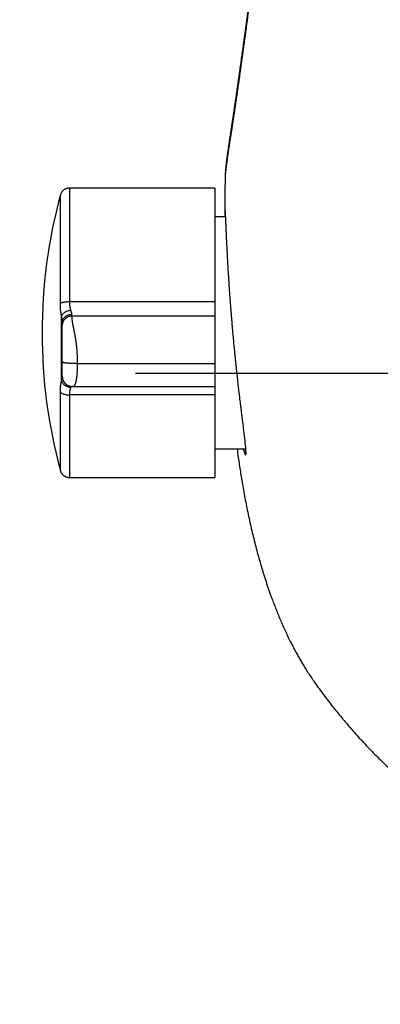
# Model space of a CAD drawing. Header units: centimetres. Extents: x 4120 to 19220, y -7417 to 180.
# Tile 29 of 223: x 9695.19 to 9697.12, y -4506.59 to -4501.35. Entities that reach past the tile are written whole.
import ezdxf

# ---------------------------------------------------------------- set-up
doc = ezdxf.new("R2010")
doc.units = ezdxf.units.CM
doc.layers.add('A_Wymiary wewnętrzne', color=8, linetype='Continuous')
doc.layers.add('A_Wyposażenie', color=8, linetype='Continuous')
doc.styles.add('marcin', font='arial.ttf', dxfattribs={"width": 0.8, "height": 16})
doc.dimstyles.new('WYM A PROJEKT', dxfattribs={"dimscale": 2, "dimtxt": 16, "dimasz": 0.8, "dimexe": 6, "dimexo": 30, "dimgap": 2, "dimtad": 1, "dimdec": 0, "dimzin": 9, "dimdsep": 46, "dimtxsty": 'marcin', "dimblk": 'WW', "dimcen": 0, "dimdle": 6, "dimse1": 1, "dimse2": 1, "dimclrt": 7, "dimadec": 0, "dimazin": 0, "dimtfac": 1, "dimtdec": 0, "dimtix": 1, "dimtmove": 2, "dimatfit": 3, "dimldrblk": 'WW', "dimfxl": 1, "dimtolj": 1, "dimtzin": 0, "dimarcsym": 0})

# ---------------------------------------------------------------- blocks, each defined once
blk = doc.blocks.new('ORAS_ELECTRA')
for p, q in [((3.5617, 0.5549), (2.7874, 0.5549)), ((2.7874, 0.1156), (2.7874, 0.5549)), ((2.7874, 0.4019), (2.6221, 0.4019)), ((2.7874, 0.0717), (2.7874, 0.1156)), ((2.7874, 0.1156), (3.5617, 0.1156)), ((3.5426, 0.0716), (2.7874, 0.0716)), ((3.5426, 0.0716), (3.5426, 0.0716)), ((3.6034, 0.04), (3.6034, -0.3033)), ((3.5197, -0.0512), (2.7874, -0.0512)), ((2.7874, -0.3808), (2.7874, -0.3035)), ((2.7874, -0.3035), (3.5497, -0.3035)), ((2.7874, -0.9851), (2.7874, -0.3808)), ((3.5617, -0.3808), (2.7874, -0.3808)), ((2.7294, -0.832), (2.7874, -0.832)), ((2.7874, -0.9851), (3.5617, -0.9851)), ((2.7328, -1.0256), (2.7328, -1.0252))]:
    blk.add_line(p, q)
blk.add_arc((0.9003, -0.2151), 2.8071, 344.8647, 15.1366)
for points, knots in [([(2.6687, 0.4019), (2.6666, 0.4174), (2.6629, 0.4456), (2.6569, 0.4863), (2.6511, 0.5241), (2.6451, 0.5618), (2.6384, 0.6015), (2.631, 0.6429), (2.6228, 0.6863), (2.6142, 0.7295), (2.6051, 0.7727), (2.5955, 0.8158), (2.5855, 0.8586), (2.575, 0.901), (2.564, 0.9432), (2.5525, 0.9852), (2.5404, 1.0269), (2.5278, 1.0682), (2.5146, 1.1092), (2.5008, 1.15), (2.4876, 1.1872), (2.4752, 1.2207), (2.4636, 1.2507), (2.4516, 1.2806), (2.4392, 1.3103), (2.4264, 1.3399), (2.4131, 1.3693), (2.3994, 1.3986), (2.3845, 1.429), (2.3683, 1.4605), (2.3527, 1.4895), (2.3387, 1.5147), (2.3263, 1.5361), (2.3125, 1.5592), (2.2971, 1.5839), (2.28, 1.6101), (2.2625, 1.636), (2.2424, 1.6644), (2.2197, 1.6954), (2.1946, 1.7289), (2.17, 1.7608), (2.1459, 1.7913), (2.1224, 1.8203), (2.0986, 1.849), (2.0744, 1.8775), (2.0498, 1.9056), (2.0236, 1.9349), (1.9958, 1.9652), (1.9661, 1.9964), (1.936, 2.0272), (1.9054, 2.0576), (1.8742, 2.0875), (1.8443, 2.1153), (1.8157, 2.1411), (1.7885, 2.1651), (1.761, 2.1886), (1.733, 2.2117), (1.7048, 2.2345), (1.6762, 2.2569), (1.6472, 2.2789), (1.6167, 2.3014), (1.5845, 2.3243), (1.5507, 2.3476), (1.5164, 2.3703), (1.4818, 2.3925), (1.4467, 2.4141), (1.4111, 2.4351), (1.3753, 2.4556), (1.3419, 2.4738), (1.3111, 2.49), (1.2831, 2.5043), (1.2548, 2.5182), (1.2264, 2.5318), (1.1977, 2.545), (1.1687, 2.5579), (1.1395, 2.5704), (1.1098, 2.5826), (1.0801, 2.5945), (1.0473, 2.607), (1.0114, 2.6201), (0.9725, 2.6336), (0.9332, 2.6464), (0.8938, 2.6586), (0.8541, 2.6701), (0.8161, 2.6806), (0.7797, 2.6899), (0.7452, 2.6983), (0.7105, 2.7063), (0.6756, 2.7138), (0.6407, 2.7208), (0.6056, 2.7274), (0.5704, 2.7336), (0.5333, 2.7397), (0.4941, 2.7455), (0.4529, 2.7511), (0.4116, 2.7561), (0.3687, 2.7607), (0.3242, 2.765), (0.2781, 2.7687), (0.2319, 2.7718), (0.1856, 2.7743), (0.1392, 2.7762), (0.0928, 2.7775), (0.0464, 2.7784), (0.0155, 2.7785), (0, 2.7785)], [0, 0, 0, 0, 0.011884, 0.021541, 0.031198, 0.040858, 0.050517, 0.061658, 0.072798, 0.083938, 0.09509, 0.106242, 0.117393, 0.128399, 0.139405, 0.150419, 0.161432, 0.172305, 0.183178, 0.19406, 0.204942, 0.213072, 0.221203, 0.229333, 0.237463, 0.245619, 0.253775, 0.261931, 0.270086, 0.279443, 0.288799, 0.295047, 0.301296, 0.307544, 0.315447, 0.323352, 0.331258, 0.339161, 0.34974, 0.36032, 0.370899, 0.380327, 0.389756, 0.399185, 0.408626, 0.418068, 0.427509, 0.43839, 0.449271, 0.460152, 0.471056, 0.481961, 0.492865, 0.502019, 0.511174, 0.520329, 0.529483, 0.538667, 0.547851, 0.557036, 0.566219, 0.5766, 0.586982, 0.597364, 0.607745, 0.618173, 0.628604, 0.639034, 0.649463, 0.65742, 0.665378, 0.673335, 0.681305, 0.689275, 0.697245, 0.705338, 0.713432, 0.721531, 0.729629, 0.740047, 0.750464, 0.760882, 0.771325, 0.781768, 0.792212, 0.801205, 0.8102, 0.819195, 0.828189, 0.837207, 0.846227, 0.855246, 0.864265, 0.874765, 0.885266, 0.895775, 0.906283, 0.917982, 0.929681, 0.941381, 0.953079, 0.964809, 0.97654, 0.98827, 1, 1, 1, 1]), ([(3.61, 0.518), (3.6095, 0.5196), (3.6085, 0.5228), (3.6066, 0.5271), (3.6045, 0.531), (3.6024, 0.5341), (3.6005, 0.5365), (3.5989, 0.5384), (3.5974, 0.54), (3.596, 0.5414), (3.5944, 0.5428), (3.5923, 0.5445), (3.5896, 0.5465), (3.5864, 0.5485), (3.5825, 0.5505), (3.5781, 0.5523), (3.5731, 0.5537), (3.5675, 0.5547), (3.5637, 0.5549), (3.5617, 0.5549)], [0, 0, 0, 0, 0.078431, 0.1516011, 0.2186896, 0.2790502, 0.32217, 0.3604948, 0.3938979, 0.422293, 0.4507485, 0.4935938, 0.5444787, 0.6032665, 0.6696909, 0.7433181, 0.8235147, 0.9094301, 1, 1, 1, 1]), ([(3.5617, 0.1156), (3.5617, 0.1291), (3.5617, 0.156), (3.5617, 0.1948), (3.5617, 0.2323), (3.5617, 0.2683), (3.5617, 0.3025), (3.5617, 0.3351), (3.5617, 0.3657), (3.5617, 0.3943), (3.5617, 0.4209), (3.5617, 0.4452), (3.5617, 0.4673), (3.5617, 0.4871), (3.5617, 0.5045), (3.5617, 0.5194), (3.5617, 0.5317), (3.5617, 0.5415), (3.5617, 0.5488), (3.5617, 0.5532), (3.5617, 0.5552), (3.5617, 0.5548), (3.5617, 0.5547)], [0, 0, 0, 0, 0.051969, 0.103938, 0.155907, 0.207876, 0.259845, 0.311814, 0.363783, 0.415752, 0.467721, 0.51969, 0.571659, 0.623628, 0.675597, 0.727566, 0.779535, 0.831504, 0.883473, 0.935442, 0.987411, 1, 1, 1, 1]), ([(3.61, 0.5179), (3.61, 0.5179), (3.61, 0.5178), (3.61, 0.5162), (3.61, 0.5136), (3.61, 0.5098), (3.61, 0.5049), (3.61, 0.4989), (3.61, 0.4918), (3.61, 0.4836), (3.61, 0.4745), (3.61, 0.4644), (3.61, 0.4531), (3.61, 0.4408), (3.61, 0.4274), (3.61, 0.413), (3.61, 0.3976), (3.61, 0.3814), (3.61, 0.3644), (3.61, 0.3466), (3.61, 0.3279), (3.61, 0.3084), (3.61, 0.2879), (3.61, 0.2665), (3.61, 0.2444), (3.61, 0.2215), (3.61, 0.1982), (3.61, 0.1743), (3.61, 0.15), (3.61, 0.1252), (3.61, 0.1082), (3.61, 0.0997)], [0, 0, 0, 0, 0.030258, 0.064558, 0.099481, 0.134404, 0.169327, 0.204251, 0.239174, 0.273473, 0.307773, 0.342072, 0.376372, 0.411295, 0.446218, 0.481141, 0.516065, 0.550988, 0.585287, 0.619587, 0.653886, 0.688186, 0.723109, 0.758032, 0.792955, 0.827879, 0.862802, 0.897101, 0.931401, 0.9657, 1, 1, 1, 1]), ([(2.6354, 0.4019), (2.6351, 0.403), (2.6344, 0.4055), (2.6334, 0.4092), (2.6323, 0.413), (2.6313, 0.4165), (2.6303, 0.4198), (2.6292, 0.423), (2.6282, 0.4258), (2.6272, 0.4283), (2.6263, 0.4305), (2.6255, 0.4322), (2.6247, 0.4336), (2.6238, 0.4346), (2.623, 0.4351), (2.6224, 0.4348), (2.6219, 0.4339), (2.6215, 0.4324), (2.6212, 0.4304), (2.6211, 0.4282), (2.621, 0.4257), (2.621, 0.4228), (2.621, 0.4196), (2.6212, 0.4159), (2.6214, 0.4115), (2.6217, 0.4061), (2.6222, 0.3997), (2.6228, 0.3926), (2.6235, 0.3851), (2.6243, 0.3773), (2.6251, 0.3697), (2.6259, 0.3622), (2.6268, 0.3547), (2.6276, 0.3469), (2.6286, 0.3387), (2.6296, 0.3303), (2.6307, 0.3205), (2.6321, 0.3095), (2.6336, 0.297), (2.6352, 0.284), (2.6368, 0.2709), (2.6384, 0.2578), (2.64, 0.2454), (2.6415, 0.2333), (2.6429, 0.2216), (2.6444, 0.2096), (2.6459, 0.1973), (2.6475, 0.1848), (2.6492, 0.1707), (2.6511, 0.1551), (2.6532, 0.1377), (2.6553, 0.12), (2.6574, 0.1024), (2.6594, 0.0852), (2.6612, 0.0691), (2.663, 0.0537), (2.6647, 0.0389), (2.6663, 0.0239), (2.668, 0.0088), (2.6697, -0.0065), (2.6715, -0.0235), (2.6735, -0.0422), (2.6757, -0.0626), (2.6778, -0.0833), (2.6798, -0.1034), (2.6818, -0.123), (2.6835, -0.141), (2.6852, -0.1581), (2.6867, -0.1748), (2.6883, -0.1921), (2.69, -0.2101), (2.6916, -0.2281), (2.6932, -0.2466), (2.6948, -0.2655), (2.6965, -0.2849), (2.6981, -0.3043), (2.6996, -0.3235), (2.7011, -0.3425), (2.7025, -0.3603), (2.7038, -0.377), (2.7049, -0.3926), (2.7061, -0.4081), (2.7072, -0.4235), (2.7083, -0.4388), (2.7094, -0.4555), (2.7106, -0.4735), (2.7119, -0.4927), (2.7131, -0.5117), (2.7142, -0.5299), (2.7153, -0.5471), (2.7162, -0.5625), (2.717, -0.5769), (2.7178, -0.5901), (2.7185, -0.6032), (2.7192, -0.616), (2.7199, -0.6286), (2.7206, -0.6422), (2.7214, -0.6567), (2.7222, -0.6719), (2.7229, -0.6867), (2.7236, -0.7006), (2.7242, -0.7135), (2.7247, -0.7249), (2.7252, -0.7353), (2.7256, -0.7448), (2.726, -0.754), (2.7264, -0.7628), (2.7268, -0.7714), (2.7272, -0.7804), (2.7276, -0.7897), (2.728, -0.7993), (2.7283, -0.8082), (2.7287, -0.8163), (2.729, -0.8235), (2.7293, -0.8296), (2.7295, -0.835), (2.7297, -0.8396), (2.7299, -0.8439), (2.7301, -0.8478), (2.7303, -0.8513), (2.7305, -0.8547), (2.7307, -0.8579), (2.7308, -0.8607), (2.731, -0.8628), (2.7312, -0.8642), (2.7313, -0.865), (2.7314, -0.8651), (2.7315, -0.8648), (2.7316, -0.8641), (2.7317, -0.863), (2.7318, -0.8615), (2.7319, -0.8596), (2.7319, -0.857), (2.732, -0.8537), (2.7321, -0.8495), (2.7321, -0.8445), (2.7322, -0.8391), (2.7322, -0.8348), (2.7322, -0.8324), (2.7322, -0.832)], [0, 0, 0, 0, 0.0042792, 0.0099787, 0.0156781, 0.021404, 0.0271325, 0.0336812, 0.0402309, 0.0467796, 0.0533655, 0.0599525, 0.0665385, 0.075105, 0.0836716, 0.0922755, 0.1008795, 0.1086514, 0.1164303, 0.1228835, 0.1293378, 0.135791, 0.1422804, 0.1487709, 0.1552604, 0.1636998, 0.1721392, 0.1806144, 0.1890896, 0.1967438, 0.2044047, 0.2108416, 0.2172794, 0.2237163, 0.2301885, 0.2366616, 0.2431338, 0.2515487, 0.2599637, 0.2684131, 0.2768626, 0.2844923, 0.2921284, 0.2986405, 0.3051535, 0.3116655, 0.3182132, 0.3247618, 0.3313095, 0.3398225, 0.3483355, 0.3568835, 0.3654316, 0.3731504, 0.3808757, 0.3874612, 0.3940477, 0.4006332, 0.4072552, 0.4138782, 0.4205002, 0.4291111, 0.4377221, 0.4463692, 0.4550164, 0.4628257, 0.4706418, 0.477228, 0.4838183, 0.4911381, 0.498458, 0.5058002, 0.5131423, 0.5210725, 0.5290028, 0.5369615, 0.5449203, 0.5527456, 0.5605779, 0.5671458, 0.5737147, 0.5802826, 0.5868873, 0.593493, 0.6000978, 0.6086872, 0.6172766, 0.6259026, 0.6345286, 0.6423194, 0.650117, 0.6566572, 0.6631984, 0.6697386, 0.6763153, 0.682893, 0.6894697, 0.6980223, 0.7065749, 0.7151638, 0.7237526, 0.7315096, 0.7392733, 0.7458024, 0.7523325, 0.7588616, 0.765427, 0.7719935, 0.7785589, 0.7870967, 0.7956344, 0.8042082, 0.812782, 0.8205252, 0.8282751, 0.8348041, 0.841334, 0.847863, 0.8544283, 0.8609946, 0.8675599, 0.8760975, 0.884635, 0.8932085, 0.9017821, 0.909525, 0.9172746, 0.9238053, 0.930337, 0.9368677, 0.9434348, 0.9500028, 0.9565699, 0.9651097, 0.9736495, 0.9822254, 0.9908012, 0.9985463, 1, 1, 1, 1]), ([(3.5553, 0.0765), (3.556, 0.0782), (3.5573, 0.0817), (3.5589, 0.0876), (3.5602, 0.094), (3.5611, 0.1008), (3.5616, 0.108), (3.5617, 0.1131), (3.5617, 0.1156)], [0, 0, 0, 0, 0.1721607, 0.3417805, 0.5091093, 0.6744073, 0.8379446, 1, 1, 1, 1]), ([(3.61, 0.0997), (3.6092, 0.1008), (3.6076, 0.103), (3.6036, 0.106), (3.5985, 0.1088), (3.5923, 0.1113), (3.5852, 0.1132), (3.5775, 0.1146), (3.5696, 0.1154), (3.5643, 0.1155), (3.5617, 0.1156)], [0, 0, 0, 0, 0.1191402, 0.243165, 0.3706743, 0.5, 0.6293257, 0.756835, 0.8808598, 1, 1, 1, 1]), ([(2.7874, -0.0512), (2.7874, -0.0486), (2.7874, -0.0433), (2.7874, -0.0357), (2.7874, -0.0284), (2.7874, -0.0214), (2.7874, -0.0147), (2.7874, -0.0083), (2.7874, -0.0022), (2.7874, 0.0036), (2.7874, 0.0091), (2.7874, 0.0144), (2.7874, 0.0193), (2.7874, 0.024), (2.7874, 0.0284), (2.7874, 0.0328), (2.7874, 0.037), (2.7874, 0.0411), (2.7874, 0.0449), (2.7874, 0.0484), (2.7874, 0.0516), (2.7874, 0.0545), (2.7874, 0.0573), (2.7874, 0.0599), (2.7874, 0.0622), (2.7874, 0.0643), (2.7874, 0.0661), (2.7874, 0.0677), (2.7874, 0.0691), (2.7874, 0.0702), (2.7874, 0.071), (2.7874, 0.0715), (2.7874, 0.0716), (2.7874, 0.0716), (2.7874, 0.0716)], [0, 0, 0, 0, 0.019721, 0.03899, 0.057967, 0.076814, 0.095683, 0.114718, 0.134051, 0.153798, 0.17406, 0.194923, 0.216457, 0.238722, 0.261761, 0.285612, 0.313317, 0.342096, 0.371961, 0.402918, 0.434962, 0.468086, 0.502274, 0.541086, 0.581133, 0.622379, 0.664784, 0.708307, 0.762973, 0.819155, 0.87676, 0.935693, 0.995855, 1, 1, 1, 1]), ([(3.5197, -0.0512), (3.5197, -0.0486), (3.5197, -0.0435), (3.5199, -0.0359), (3.52, -0.0284), (3.5202, -0.0212), (3.5205, -0.0142), (3.5209, -0.0073), (3.5213, -0.0007), (3.5218, 0.0056), (3.5223, 0.0114), (3.5229, 0.0167), (3.5233, 0.0202), (3.5236, 0.0225), (3.5238, 0.0237), (3.5239, 0.0249), (3.5241, 0.0261), (3.5242, 0.0272), (3.5245, 0.0292), (3.525, 0.0321), (3.5257, 0.0358), (3.5264, 0.0395), (3.5272, 0.0433), (3.5281, 0.047), (3.529, 0.0503), (3.5299, 0.0533), (3.5308, 0.056), (3.5317, 0.0585), (3.5327, 0.0609), (3.5337, 0.063), (3.5349, 0.0653), (3.5362, 0.0673), (3.5377, 0.069), (3.539, 0.0702), (3.5402, 0.071), (3.5413, 0.0714), (3.5421, 0.0716), (3.5425, 0.0716), (3.5426, 0.0716)], [0, 0, 0, 0, 0.01917, 0.038292, 0.057502, 0.076956, 0.09682, 0.117269, 0.138479, 0.160625, 0.183871, 0.204366, 0.225833, 0.231627, 0.237495, 0.243437, 0.249456, 0.255552, 0.261727, 0.28189, 0.304533, 0.329846, 0.358036, 0.389317, 0.423917, 0.45358, 0.485546, 0.519924, 0.556824, 0.596349, 0.638597, 0.700325, 0.760775, 0.819502, 0.876112, 0.93026, 0.981648, 1, 1, 1, 1]), ([(3.5997, 0.0163), (3.5997, 0.0165), (3.5997, 0.017), (3.5997, 0.0179), (3.5997, 0.0187), (3.5996, 0.0195), (3.5996, 0.0202), (3.5996, 0.0209), (3.5995, 0.0214), (3.5995, 0.0219), (3.5994, 0.0223), (3.5994, 0.0227), (3.5993, 0.023), (3.5993, 0.0233), (3.5993, 0.0236), (3.5992, 0.024), (3.5991, 0.0244), (3.5991, 0.0249), (3.5989, 0.0258), (3.5987, 0.0272), (3.5981, 0.0298), (3.5972, 0.033), (3.5958, 0.0367), (3.5943, 0.0401), (3.5927, 0.0432), (3.5909, 0.0462), (3.5892, 0.0486), (3.5878, 0.0504), (3.5868, 0.0516), (3.586, 0.0525), (3.5853, 0.0533), (3.5845, 0.0541), (3.5835, 0.0551), (3.5823, 0.0563), (3.5805, 0.0579), (3.5783, 0.0597), (3.5758, 0.0615), (3.5733, 0.0632), (3.5709, 0.0645), (3.5686, 0.0657), (3.5666, 0.0666), (3.5648, 0.0674), (3.5631, 0.068), (3.5613, 0.0687), (3.5592, 0.0693), (3.5569, 0.0699), (3.5543, 0.0705), (3.5521, 0.0709), (3.5502, 0.0711), (3.5487, 0.0713), (3.547, 0.0715), (3.5449, 0.0716), (3.5435, 0.0716), (3.5427, 0.0716)], [0, 0, 0, 0, 0.041021, 0.077129, 0.108289, 0.134488, 0.155745, 0.166554, 0.175503, 0.182672, 0.188223, 0.190501, 0.192537, 0.19444, 0.19634, 0.198367, 0.203303, 0.208682, 0.214023, 0.226465, 0.24817, 0.285339, 0.314754, 0.343372, 0.372817, 0.40328, 0.434823, 0.453059, 0.467575, 0.478348, 0.486536, 0.495857, 0.510203, 0.526983, 0.546081, 0.579762, 0.61095, 0.639622, 0.668015, 0.693395, 0.715765, 0.735138, 0.75305, 0.773725, 0.797404, 0.824822, 0.855364, 0.888996, 0.905911, 0.923594, 0.944615, 0.9701, 1, 1, 1, 1]), ([(3.5528, 0.0707), (3.5531, 0.0713), (3.5538, 0.0731), (3.5547, 0.0751), (3.5553, 0.0765)], [0, 0, 0, 0, 0.333283, 1, 1, 1, 1]), ([(3.5553, 0.0765), (3.5579, 0.0762), (3.5633, 0.0754), (3.5713, 0.073), (3.5791, 0.0694), (3.5863, 0.0648), (3.5925, 0.0593), (3.5975, 0.0531), (3.6013, 0.0467), (3.6027, 0.0422), (3.6034, 0.04)], [0, 0, 0, 0, 0.118749, 0.242699, 0.370375, 0.5, 0.629625, 0.757301, 0.881251, 1, 1, 1, 1]), ([(3.61, 0.0997), (3.61, 0.0958), (3.6099, 0.088), (3.6093, 0.0769), (3.6084, 0.0665), (3.6071, 0.0568), (3.6055, 0.0478), (3.6041, 0.0426), (3.6034, 0.04)], [0, 0, 0, 0, 0.165911, 0.33128, 0.498335, 0.665401, 0.831978, 1, 1, 1, 1]), ([(3.6034, 0.04), (3.6029, 0.0371), (3.602, 0.0315), (3.6008, 0.0242), (3.5999, 0.0178), (3.5998, 0.0145), (3.5997, 0.0128)], [0, 0, 0, 0, 0.266792, 0.520964, 0.764581, 1, 1, 1, 1]), ([(3.5997, 0.0162), (3.5997, 0.016), (3.5997, 0.0157), (3.5997, 0.0147), (3.5997, 0.0133), (3.5997, 0.0115), (3.5997, 0.0093), (3.5997, 0.0068), (3.5997, 0.0038), (3.5997, 0.0008), (3.5997, -0.0021), (3.5997, -0.0048), (3.5997, -0.0077), (3.5997, -0.0107), (3.5997, -0.0139), (3.5997, -0.0173), (3.5997, -0.0209), (3.5997, -0.0247), (3.5997, -0.028), (3.5997, -0.0305), (3.5997, -0.0321), (3.5997, -0.0338), (3.5997, -0.0354), (3.5997, -0.0371), (3.5997, -0.0396), (3.5997, -0.0429), (3.5997, -0.0464), (3.5997, -0.0488), (3.5997, -0.0501), (3.5997, -0.0514), (3.5997, -0.0527), (3.5997, -0.054), (3.5997, -0.0553), (3.5997, -0.0563), (3.5997, -0.0571), (3.5997, -0.0576), (3.5997, -0.0582), (3.5997, -0.0591), (3.5997, -0.0598), (3.5997, -0.0603)], [0, 0, 0, 0, 0.076078, 0.15297, 0.227006, 0.298208, 0.366602, 0.432213, 0.495074, 0.555219, 0.594456, 0.632169, 0.668376, 0.703094, 0.736346, 0.768157, 0.800233, 0.830287, 0.858366, 0.86887, 0.879083, 0.889008, 0.898651, 0.908017, 0.917111, 0.938818, 0.957286, 0.962758, 0.967903, 0.972732, 0.977263, 0.981513, 0.985504, 0.989865, 0.991183, 0.992445, 0.993663, 0.996026, 1, 1, 1, 1]), ([(2.7874, -0.3035), (2.7874, -0.3017), (2.7874, -0.2982), (2.7874, -0.2926), (2.7874, -0.287), (2.7874, -0.2811), (2.7874, -0.275), (2.7874, -0.2687), (2.7874, -0.2626), (2.7874, -0.2568), (2.7874, -0.2513), (2.7874, -0.2456), (2.7874, -0.2398), (2.7874, -0.2337), (2.7874, -0.2275), (2.7874, -0.2213), (2.7874, -0.2152), (2.7874, -0.2092), (2.7874, -0.2031), (2.7874, -0.1968), (2.7874, -0.1903), (2.7874, -0.1841), (2.7874, -0.1782), (2.7874, -0.1726), (2.7874, -0.167), (2.7874, -0.1612), (2.7874, -0.1553), (2.7874, -0.1493), (2.7874, -0.1432), (2.7874, -0.137), (2.7874, -0.1307), (2.7874, -0.1242), (2.7874, -0.1176), (2.7874, -0.1108), (2.7874, -0.1039), (2.7874, -0.0969), (2.7874, -0.0896), (2.7874, -0.0823), (2.7874, -0.0747), (2.7874, -0.067), (2.7874, -0.0591), (2.7874, -0.0539), (2.7874, -0.0512)], [0, 0, 0, 0, 0.049887, 0.099698, 0.149297, 0.198547, 0.247314, 0.295466, 0.34287, 0.379507, 0.415541, 0.45091, 0.485556, 0.519419, 0.552445, 0.584578, 0.61163, 0.637943, 0.663488, 0.688238, 0.712168, 0.735259, 0.752802, 0.769811, 0.786283, 0.802217, 0.817617, 0.832489, 0.846477, 0.85999, 0.873048, 0.885678, 0.897914, 0.909797, 0.921379, 0.932718, 0.943882, 0.954949, 0.966002, 0.977133, 0.988433, 1, 1, 1, 1]), ([(3.5497, -0.3035), (3.5497, -0.3018), (3.5497, -0.2983), (3.5493, -0.2928), (3.5487, -0.2869), (3.5479, -0.2809), (3.547, -0.2747), (3.5462, -0.2701), (3.5457, -0.2672), (3.5455, -0.266), (3.5453, -0.2648), (3.5451, -0.2637), (3.5448, -0.2621), (3.5443, -0.2597), (3.5436, -0.2561), (3.5428, -0.2522), (3.5419, -0.2479), (3.5409, -0.2431), (3.5397, -0.2373), (3.5383, -0.2302), (3.5366, -0.2217), (3.535, -0.2134), (3.5336, -0.2059), (3.5325, -0.1997), (3.5314, -0.1935), (3.5304, -0.1875), (3.5295, -0.1816), (3.5286, -0.1759), (3.5278, -0.1702), (3.5271, -0.1647), (3.5263, -0.1594), (3.5256, -0.1538), (3.5251, -0.1496), (3.5248, -0.1469), (3.5248, -0.1461), (3.5247, -0.1454), (3.5246, -0.1446), (3.5245, -0.1438), (3.5242, -0.1409), (3.5237, -0.1359), (3.523, -0.1284), (3.5224, -0.1209), (3.5218, -0.1133), (3.5213, -0.1056), (3.5209, -0.0979), (3.5205, -0.0902), (3.5202, -0.0824), (3.52, -0.0746), (3.5199, -0.0668), (3.5197, -0.059), (3.5197, -0.0538), (3.5197, -0.0512)], [0, 0, 0, 0, 0.047929, 0.097632, 0.148959, 0.20173, 0.249192, 0.297439, 0.305998, 0.314574, 0.323166, 0.331729, 0.336957, 0.358592, 0.382731, 0.408606, 0.436117, 0.465151, 0.495573, 0.53725, 0.580638, 0.625264, 0.652229, 0.677298, 0.700547, 0.722056, 0.741908, 0.760187, 0.77698, 0.792763, 0.807157, 0.82025, 0.835675, 0.837547, 0.839386, 0.841193, 0.842966, 0.844708, 0.846419, 0.862519, 0.877721, 0.8921, 0.905742, 0.918737, 0.931183, 0.943183, 0.95484, 0.966256, 0.977529, 0.98875, 1, 1, 1, 1]), ([(3.5197, -0.0512), (3.5229, -0.0512), (3.5295, -0.0512), (3.5394, -0.0515), (3.5485, -0.0518), (3.5566, -0.0522), (3.5636, -0.0527), (3.5703, -0.0532), (3.5764, -0.0538), (3.5819, -0.0545), (3.5868, -0.0553), (3.5909, -0.0561), (3.5946, -0.057), (3.5975, -0.058), (3.5994, -0.0591), (3.5996, -0.0599), (3.5997, -0.0603)], [0, 0, 0, 0, 0.076805, 0.156939, 0.239951, 0.303775, 0.368607, 0.434128, 0.5, 0.565872, 0.631393, 0.696225, 0.760049, 0.843061, 0.923195, 1, 1, 1, 1]), ([(3.5997, -0.0603), (3.5997, -0.0606), (3.5997, -0.0612), (3.5997, -0.0619), (3.5997, -0.0627), (3.5997, -0.0635), (3.5997, -0.0643), (3.5997, -0.0648), (3.5997, -0.0656), (3.5997, -0.0667), (3.5997, -0.0681), (3.5997, -0.0696), (3.5997, -0.0713), (3.5997, -0.0732), (3.5997, -0.0753), (3.5997, -0.0777), (3.5997, -0.0802), (3.5997, -0.0827), (3.5997, -0.0862), (3.5997, -0.0906), (3.5997, -0.0958), (3.5997, -0.101), (3.5997, -0.1064), (3.5997, -0.1117), (3.5997, -0.1176), (3.5997, -0.124), (3.5997, -0.1307), (3.5997, -0.1374), (3.5997, -0.1441), (3.5997, -0.1512), (3.5997, -0.1587), (3.5997, -0.1666), (3.5997, -0.1742), (3.5997, -0.1818), (3.5997, -0.1891), (3.5997, -0.1962), (3.5997, -0.2032), (3.5997, -0.2098), (3.5997, -0.217), (3.5997, -0.2246), (3.5997, -0.2326), (3.5997, -0.2402), (3.5997, -0.2474), (3.5997, -0.2519), (3.5997, -0.2541)], [0, 0, 0, 0, 0.001701, 0.002985, 0.003853, 0.006141, 0.006983, 0.007871, 0.008809, 0.011147, 0.013741, 0.016608, 0.01976, 0.023207, 0.027986, 0.033081, 0.038503, 0.044262, 0.050366, 0.063113, 0.076757, 0.091334, 0.106873, 0.123398, 0.140929, 0.164183, 0.188733, 0.214605, 0.241819, 0.270395, 0.30684, 0.344941, 0.384718, 0.426192, 0.469379, 0.513475, 0.55925, 0.606715, 0.65169, 0.717432, 0.785117, 0.854763, 0.926386, 1, 1, 1, 1]), ([(3.5497, -0.3035), (3.5517, -0.3034), (3.5558, -0.3033), (3.562, -0.3021), (3.5677, -0.3003), (3.5728, -0.2981), (3.5772, -0.2955), (3.5813, -0.2925), (3.5851, -0.2891), (3.5886, -0.2853), (3.5916, -0.2812), (3.5942, -0.2769), (3.5965, -0.2719), (3.5983, -0.2663), (3.5995, -0.2601), (3.5997, -0.2561), (3.5997, -0.2541)], [0, 0, 0, 0, 0.076805, 0.156939, 0.239951, 0.303775, 0.368607, 0.434128, 0.5, 0.565872, 0.631393, 0.696225, 0.760049, 0.843061, 0.923195, 1, 1, 1, 1]), ([(3.5997, -0.2541), (3.5997, -0.2548), (3.5997, -0.2562), (3.5997, -0.2594), (3.5997, -0.2633), (3.5997, -0.2667), (3.5997, -0.2684)], [0, 0, 0, 0, 0.250764, 0.5, 0.749236, 1, 1, 1, 1]), ([(3.5997, -0.2684), (3.5997, -0.2702), (3.5995, -0.2739), (3.5983, -0.2794), (3.5965, -0.2845), (3.5942, -0.289), (3.5916, -0.2929), (3.5886, -0.2966), (3.5851, -0.3), (3.5813, -0.3031), (3.5772, -0.3058), (3.5728, -0.3081), (3.5677, -0.3102), (3.562, -0.3118), (3.5558, -0.3129), (3.5517, -0.313), (3.5497, -0.313)], [0, 0, 0, 0, 0.076805, 0.156939, 0.239951, 0.303775, 0.368607, 0.434128, 0.5, 0.565872, 0.631393, 0.696225, 0.760049, 0.843061, 0.923195, 1, 1, 1, 1]), ([(3.5553, -0.3353), (3.5547, -0.3335), (3.5536, -0.33), (3.5522, -0.3255), (3.551, -0.321), (3.55, -0.3168), (3.5498, -0.3142), (3.5497, -0.313)], [0, 0, 0, 0, 0.2023635, 0.3901898, 0.5636404, 0.7972661, 1, 1, 1, 1]), ([(3.6034, -0.3033), (3.6027, -0.3051), (3.6013, -0.3088), (3.5975, -0.3143), (3.5925, -0.3195), (3.5863, -0.3243), (3.5791, -0.3284), (3.5713, -0.3317), (3.5633, -0.334), (3.5579, -0.3349), (3.5553, -0.3353)], [0, 0, 0, 0, 0.118749, 0.242699, 0.370375, 0.5, 0.629625, 0.757301, 0.881251, 1, 1, 1, 1]), ([(3.5997, -0.2684), (3.5998, -0.2707), (3.5999, -0.2755), (3.6008, -0.2838), (3.602, -0.2931), (3.6029, -0.2998), (3.6034, -0.3033)], [0, 0, 0, 0, 0.235419, 0.479036, 0.733208, 1, 1, 1, 1]), ([(3.6034, -0.3033), (3.6041, -0.3066), (3.6055, -0.3133), (3.6071, -0.3242), (3.6084, -0.3357), (3.6093, -0.3476), (3.6099, -0.3601), (3.61, -0.3686), (3.61, -0.3728)], [0, 0, 0, 0, 0.167999, 0.334577, 0.501664, 0.668698, 0.834066, 1, 1, 1, 1]), ([(3.5617, -0.3808), (3.5617, -0.3781), (3.5616, -0.3725), (3.5611, -0.3645), (3.5602, -0.3567), (3.5589, -0.3491), (3.5573, -0.3419), (3.556, -0.3375), (3.5553, -0.3353)], [0, 0, 0, 0, 0.162055, 0.325593, 0.490891, 0.658219, 0.827839, 1, 1, 1, 1]), ([(3.61, -0.3728), (3.6092, -0.3734), (3.6076, -0.3745), (3.6036, -0.376), (3.5985, -0.3774), (3.5923, -0.3786), (3.5852, -0.3796), (3.5775, -0.3803), (3.5696, -0.3807), (3.5643, -0.3808), (3.5617, -0.3808)], [0, 0, 0, 0, 0.11914, 0.243165, 0.370674, 0.5, 0.629326, 0.756835, 0.88086, 1, 1, 1, 1]), ([(3.5617, -0.9849), (3.5617, -0.985), (3.5617, -0.9854), (3.5617, -0.9837), (3.5617, -0.9796), (3.5617, -0.9727), (3.5617, -0.9632), (3.5617, -0.9512), (3.5617, -0.9366), (3.5617, -0.9195), (3.5617, -0.9001), (3.5617, -0.8783), (3.5617, -0.8542), (3.5617, -0.8279), (3.5617, -0.7995), (3.5617, -0.7691), (3.5617, -0.7369), (3.5617, -0.7028), (3.5617, -0.667), (3.5617, -0.6297), (3.5617, -0.591), (3.5617, -0.551), (3.5617, -0.5099), (3.5617, -0.4677), (3.5617, -0.4247), (3.5617, -0.3954), (3.5617, -0.3808)], [0, 0, 0, 0, 0.005033, 0.048292, 0.091552, 0.134811, 0.17807, 0.22133, 0.264589, 0.307849, 0.351108, 0.394368, 0.437627, 0.480887, 0.524146, 0.567405, 0.610665, 0.653924, 0.697184, 0.740443, 0.783703, 0.826962, 0.870222, 0.913481, 0.956741, 1, 1, 1, 1]), ([(3.61, -0.3728), (3.61, -0.3822), (3.61, -0.401), (3.61, -0.4287), (3.61, -0.4561), (3.61, -0.4832), (3.61, -0.5097), (3.61, -0.5356), (3.61, -0.5608), (3.61, -0.5855), (3.61, -0.6099), (3.61, -0.6337), (3.61, -0.6571), (3.61, -0.6798), (3.61, -0.7017), (3.61, -0.7228), (3.61, -0.743), (3.61, -0.7623), (3.61, -0.7807), (3.61, -0.7984), (3.61, -0.8154), (3.61, -0.8315), (3.61, -0.8466), (3.61, -0.8608), (3.61, -0.8739), (3.61, -0.8859), (3.61, -0.8968), (3.61, -0.9067), (3.61, -0.9157), (3.61, -0.9236), (3.61, -0.9305), (3.61, -0.9362), (3.61, -0.9409), (3.61, -0.9444), (3.61, -0.9468), (3.61, -0.948), (3.61, -0.948), (3.61, -0.948)], [0, 0, 0, 0, 0.02907, 0.058141, 0.087211, 0.116281, 0.145352, 0.173903, 0.202454, 0.231005, 0.259557, 0.288627, 0.317697, 0.346768, 0.375838, 0.404908, 0.433459, 0.462011, 0.490562, 0.519113, 0.548184, 0.577254, 0.606324, 0.635395, 0.664465, 0.693016, 0.721567, 0.750119, 0.77867, 0.80774, 0.836811, 0.865881, 0.894951, 0.924021, 0.952573, 0.981124, 1, 1, 1, 1]), ([(2.7328, -1.0252), (2.7328, -1.0236), (2.7328, -1.0209), (2.7328, -1.0172), (2.7329, -1.0144), (2.7329, -1.0119), (2.7329, -1.0095), (2.7329, -1.0073), (2.7329, -1.0053), (2.7329, -1.0034), (2.733, -1.0014), (2.733, -0.9992), (2.733, -0.9967), (2.733, -0.9934), (2.733, -0.9892), (2.7331, -0.9843), (2.7331, -0.98), (2.7331, -0.9766), (2.7331, -0.9742), (2.7331, -0.972), (2.7331, -0.9701), (2.7332, -0.9684), (2.7332, -0.9667), (2.7332, -0.9649), (2.7332, -0.9629), (2.7332, -0.9607), (2.7332, -0.9585), (2.7332, -0.9562), (2.7332, -0.9538), (2.7332, -0.9514), (2.7332, -0.9489), (2.7333, -0.9463), (2.7333, -0.9428), (2.7333, -0.9385), (2.7333, -0.9339), (2.7333, -0.93), (2.7333, -0.9268), (2.7333, -0.9239), (2.7333, -0.9212), (2.7334, -0.9186), (2.7334, -0.9161), (2.7334, -0.9138), (2.7334, -0.9114), (2.7334, -0.9088), (2.7334, -0.9059), (2.7334, -0.9028), (2.7334, -0.8997), (2.7334, -0.8968), (2.7334, -0.8941), (2.7334, -0.8915), (2.7334, -0.8891), (2.7334, -0.887), (2.7334, -0.8852), (2.7334, -0.8831), (2.7334, -0.8806), (2.7334, -0.8777), (2.7334, -0.8753), (2.7334, -0.8733), (2.7334, -0.8716), (2.7334, -0.8697), (2.7334, -0.8676), (2.7334, -0.8653), (2.7334, -0.8629), (2.7334, -0.8604), (2.7334, -0.8576), (2.7334, -0.8544), (2.7334, -0.8511), (2.7334, -0.8481), (2.7334, -0.8456), (2.7334, -0.8434), (2.7334, -0.8413), (2.7334, -0.8392), (2.7334, -0.837), (2.7334, -0.8346), (2.7334, -0.8329), (2.7334, -0.832)], [0, 0, 0, 0, 0.025346, 0.041514, 0.055857, 0.06875, 0.08098, 0.092572, 0.102123, 0.112108, 0.12253, 0.133537, 0.146021, 0.160132, 0.184501, 0.210263, 0.236236, 0.250249, 0.263083, 0.274263, 0.283805, 0.292587, 0.301103, 0.309352, 0.320331, 0.331606, 0.343364, 0.355775, 0.366984, 0.379486, 0.392895, 0.406407, 0.419997, 0.446769, 0.473511, 0.49133, 0.507531, 0.522448, 0.536266, 0.54984, 0.563598, 0.574662, 0.586898, 0.600495, 0.615341, 0.631272, 0.648204, 0.662699, 0.676923, 0.690761, 0.703171, 0.713907, 0.72309, 0.731765, 0.746959, 0.761608, 0.777025, 0.784694, 0.793131, 0.802937, 0.814112, 0.826455, 0.839046, 0.851769, 0.864615, 0.883765, 0.901031, 0.916411, 0.929903, 0.940738, 0.951503, 0.96226, 0.973257, 0.985821, 1, 1, 1, 1]), ([(3.5617, -0.985), (3.5634, -0.985), (3.5667, -0.9849), (3.5715, -0.9842), (3.5757, -0.9831), (3.5792, -0.9819), (3.5821, -0.9807), (3.5843, -0.9797), (3.5863, -0.9786), (3.5879, -0.9776), (3.5898, -0.9765), (3.5919, -0.9749), (3.5945, -0.9728), (3.5973, -0.9702), (3.6003, -0.967), (3.6032, -0.9632), (3.6059, -0.9587), (3.6083, -0.9537), (3.6094, -0.95), (3.61, -0.9481)], [0, 0, 0, 0, 0.07845, 0.151634, 0.218731, 0.279096, 0.322217, 0.36054, 0.39394, 0.422331, 0.450782, 0.49362, 0.544498, 0.60328, 0.669699, 0.743322, 0.823516, 0.90943, 1, 1, 1, 1]), ([(2.3674, -4.175), (2.3684, -4.1612), (2.3704, -4.1336), (2.3735, -4.0926), (2.3766, -4.0517), (2.3798, -4.0111), (2.3829, -3.9707), (2.3862, -3.9305), (2.3894, -3.8906), (2.3927, -3.8509), (2.396, -3.8115), (2.3994, -3.7722), (2.4028, -3.733), (2.4062, -3.694), (2.4097, -3.6553), (2.4132, -3.6169), (2.4167, -3.5788), (2.4202, -3.541), (2.4237, -3.5036), (2.4273, -3.4665), (2.4308, -3.4297), (2.4344, -3.3933), (2.438, -3.3573), (2.4416, -3.3215), (2.4452, -3.2862), (2.4488, -3.2511), (2.4524, -3.2161), (2.4561, -3.1809), (2.4599, -3.1457), (2.4636, -3.1109), (2.4673, -3.0765), (2.4711, -3.042), (2.4749, -3.0074), (2.4788, -2.9727), (2.4827, -2.9385), (2.4865, -2.9047), (2.4903, -2.8713), (2.4941, -2.8384), (2.4979, -2.8059), (2.5017, -2.7739), (2.5054, -2.7422), (2.5091, -2.7109), (2.5129, -2.6799), (2.5166, -2.6492), (2.5202, -2.619), (2.5239, -2.5891), (2.5276, -2.5588), (2.5314, -2.528), (2.5352, -2.4969), (2.5391, -2.4662), (2.5428, -2.4361), (2.5466, -2.4064), (2.5503, -2.3772), (2.5539, -2.3485), (2.5575, -2.3203), (2.561, -2.2925), (2.5647, -2.2638), (2.5686, -2.2341), (2.5725, -2.2035), (2.5764, -2.1736), (2.5802, -2.1443), (2.584, -2.1156), (2.5876, -2.0875), (2.5912, -2.06), (2.5948, -2.033), (2.5983, -2.0067), (2.6017, -1.9808), (2.605, -1.9555), (2.6083, -1.9307), (2.6116, -1.9062), (2.6148, -1.8821), (2.618, -1.8586), (2.6211, -1.8354), (2.6241, -1.8127), (2.6271, -1.7904), (2.6301, -1.7687), (2.633, -1.7473), (2.6358, -1.7265), (2.6389, -1.7044), (2.6421, -1.6812), (2.6454, -1.657), (2.6487, -1.6334), (2.6518, -1.6106), (2.6549, -1.5884), (2.658, -1.5668), (2.6609, -1.5458), (2.6638, -1.5254), (2.6667, -1.5056), (2.6693, -1.4873), (2.6718, -1.4702), (2.6741, -1.4544), (2.6764, -1.439), (2.6786, -1.424), (2.6808, -1.4094), (2.6829, -1.3951), (2.685, -1.3813), (2.687, -1.3678), (2.6893, -1.3524), (2.6919, -1.3355), (2.6947, -1.3171), (2.6974, -1.2995), (2.7, -1.2826), (2.7025, -1.2663), (2.705, -1.2507), (2.7073, -1.2358), (2.7095, -1.2214), (2.7116, -1.2076), (2.7136, -1.1944), (2.7155, -1.1818), (2.7174, -1.1696), (2.7191, -1.158), (2.7207, -1.1467), (2.7223, -1.1358), (2.7237, -1.1252), (2.7251, -1.1151), (2.7263, -1.1055), (2.7274, -1.0962), (2.7285, -1.0873), (2.7294, -1.0788), (2.7302, -1.0705), (2.731, -1.0623), (2.7316, -1.0542), (2.7322, -1.0452), (2.7326, -1.0356), (2.7327, -1.0289), (2.7328, -1.0256)], [0, 0, 0, 0, 0.005164, 0.010329, 0.015494, 0.020658, 0.025822, 0.031005, 0.036188, 0.041372, 0.046555, 0.051738, 0.056984, 0.06223, 0.067476, 0.072723, 0.077968, 0.083214, 0.08846, 0.093707, 0.098953, 0.104199, 0.109444, 0.11469, 0.119937, 0.125183, 0.130428, 0.135872, 0.141317, 0.146762, 0.152206, 0.15765, 0.163343, 0.169037, 0.174731, 0.180424, 0.186117, 0.19181, 0.197503, 0.203197, 0.20889, 0.214583, 0.220354, 0.226126, 0.231897, 0.237669, 0.24344, 0.24976, 0.25608, 0.2624, 0.26872, 0.275039, 0.281377, 0.287715, 0.294054, 0.300392, 0.30673, 0.314114, 0.321498, 0.328883, 0.336267, 0.343651, 0.351036, 0.35842, 0.365804, 0.373187, 0.380571, 0.387955, 0.395339, 0.402843, 0.410348, 0.417853, 0.425358, 0.432951, 0.440545, 0.448138, 0.455736, 0.463333, 0.470931, 0.480459, 0.489988, 0.499517, 0.509046, 0.518575, 0.528119, 0.537663, 0.547208, 0.556752, 0.566296, 0.57459, 0.582884, 0.591178, 0.599474, 0.60777, 0.616066, 0.624348, 0.63263, 0.640912, 0.653338, 0.665764, 0.678196, 0.690629, 0.703064, 0.715499, 0.727921, 0.740344, 0.752769, 0.765193, 0.777621, 0.79005, 0.802479, 0.814908, 0.827734, 0.84056, 0.853387, 0.866213, 0.879042, 0.891871, 0.904701, 0.917531, 0.931434, 0.945337, 0.95924, 0.980096, 1, 1, 1, 1]), ([(2.3694, -4.1893), (2.3698, -4.1839), (2.3706, -4.1731), (2.3718, -4.1568), (2.3731, -4.139), (2.3745, -4.1195), (2.3762, -4.0979), (2.3779, -4.0754), (2.3797, -4.0522), (2.3815, -4.0286), (2.3833, -4.0053), (2.3852, -3.9821), (2.387, -3.959), (2.3888, -3.936), (2.3907, -3.9132), (2.3926, -3.8906), (2.3944, -3.8681), (2.3963, -3.8457), (2.3982, -3.8234), (2.4, -3.8011), (2.4019, -3.7789), (2.4039, -3.7568), (2.4058, -3.7348), (2.4077, -3.713), (2.4096, -3.6912), (2.4115, -3.6696), (2.4135, -3.6481), (2.4154, -3.6267), (2.4174, -3.6054), (2.4193, -3.5842), (2.4213, -3.563), (2.4232, -3.5419), (2.4252, -3.521), (2.4272, -3.5001), (2.4292, -3.4793), (2.4312, -3.4587), (2.4332, -3.4381), (2.4352, -3.4176), (2.4372, -3.3971), (2.4392, -3.3768), (2.4412, -3.3566), (2.4432, -3.3364), (2.4453, -3.3164), (2.4473, -3.2964), (2.4493, -3.2765), (2.4514, -3.2567), (2.4534, -3.237), (2.4555, -3.2174), (2.4575, -3.1978), (2.4596, -3.1783), (2.4616, -3.159), (2.4637, -3.1397), (2.4657, -3.1204), (2.4678, -3.1013), (2.4699, -3.0822), (2.4719, -3.0632), (2.474, -3.0443), (2.4761, -3.0255), (2.4782, -3.0067), (2.4803, -2.988), (2.4823, -2.9694), (2.4844, -2.951), (2.4865, -2.9325), (2.4886, -2.9142), (2.4907, -2.896), (2.4927, -2.8778), (2.4948, -2.8597), (2.4969, -2.8417), (2.499, -2.8238), (2.5011, -2.8059), (2.5032, -2.7881), (2.5052, -2.7704), (2.5073, -2.7528), (2.5094, -2.7352), (2.5115, -2.7178), (2.5136, -2.7003), (2.5156, -2.683), (2.5177, -2.6658), (2.5198, -2.6487), (2.5218, -2.6316), (2.5239, -2.6146), (2.526, -2.5977), (2.528, -2.5808), (2.5301, -2.5641), (2.5321, -2.5474), (2.5342, -2.5309), (2.5362, -2.5144), (2.5382, -2.4979), (2.5403, -2.4816), (2.5423, -2.4653), (2.5443, -2.4491), (2.5463, -2.433), (2.5484, -2.4169), (2.5504, -2.4009), (2.5524, -2.385), (2.5544, -2.3691), (2.5564, -2.3534), (2.5584, -2.3377), (2.5604, -2.3221), (2.5623, -2.3066), (2.5643, -2.2912), (2.5663, -2.2759), (2.5682, -2.2606), (2.5702, -2.2455), (2.5721, -2.2304), (2.5741, -2.2154), (2.576, -2.2004), (2.5779, -2.1856), (2.5798, -2.1708), (2.5817, -2.156), (2.5836, -2.1414), (2.5855, -2.1268), (2.5874, -2.1123), (2.5893, -2.0978), (2.5912, -2.0834), (2.5931, -2.0691), (2.595, -2.0549), (2.5968, -2.0406), (2.5987, -2.0265), (2.6005, -2.0126), (2.6024, -1.9988), (2.6042, -1.9851), (2.606, -1.9714), (2.6078, -1.9578), (2.6096, -1.9443), (2.6113, -1.9309), (2.6131, -1.9176), (2.6149, -1.9043), (2.6166, -1.8911), (2.6184, -1.878), (2.6201, -1.865), (2.6219, -1.8521), (2.6236, -1.8393), (2.6253, -1.8265), (2.627, -1.8138), (2.6287, -1.8012), (2.6304, -1.7886), (2.6321, -1.7762), (2.6338, -1.7639), (2.6354, -1.7516), (2.6371, -1.7394), (2.6387, -1.7273), (2.6404, -1.7153), (2.642, -1.7034), (2.6436, -1.6915), (2.6453, -1.6798), (2.6469, -1.6681), (2.6485, -1.6565), (2.6501, -1.645), (2.6516, -1.6337), (2.6532, -1.6224), (2.6548, -1.6112), (2.6563, -1.6001), (2.6579, -1.5891), (2.6594, -1.5782), (2.6609, -1.5674), (2.6625, -1.5567), (2.664, -1.5461), (2.6655, -1.5356), (2.667, -1.5251), (2.6684, -1.5148), (2.6699, -1.5045), (2.6714, -1.4943), (2.6729, -1.4842), (2.6743, -1.4741), (2.6758, -1.464), (2.6773, -1.4541), (2.6787, -1.4442), (2.6802, -1.4344), (2.6816, -1.4247), (2.683, -1.4151), (2.6845, -1.4056), (2.6859, -1.3961), (2.6873, -1.3868), (2.6887, -1.3775), (2.69, -1.3683), (2.6914, -1.3592), (2.6928, -1.3502), (2.6941, -1.3413), (2.6955, -1.3324), (2.6968, -1.3236), (2.6982, -1.3148), (2.6995, -1.3061), (2.7008, -1.2975), (2.7021, -1.289), (2.7034, -1.2805), (2.7047, -1.2722), (2.7059, -1.2638), (2.7072, -1.2556), (2.7084, -1.2474), (2.7096, -1.2393), (2.7109, -1.2312), (2.7121, -1.2231), (2.7133, -1.2151), (2.7144, -1.2071), (2.7156, -1.199), (2.7168, -1.1911), (2.7179, -1.1831), (2.719, -1.1751), (2.7201, -1.1671), (2.7212, -1.159), (2.7223, -1.1509), (2.7234, -1.1427), (2.7244, -1.1344), (2.7255, -1.1259), (2.7265, -1.1172), (2.7275, -1.1082), (2.7284, -1.099), (2.7293, -1.0896), (2.7302, -1.0799), (2.7309, -1.0698), (2.7316, -1.0593), (2.7322, -1.0484), (2.7326, -1.0375), (2.7328, -1.0299), (2.7328, -1.026), (2.7328, -1.0258)], [0, 0, 0, 0, 0.002013, 0.004064, 0.006124, 0.008739, 0.011458, 0.014318, 0.017349, 0.020341, 0.023344, 0.026338, 0.029325, 0.032303, 0.035274, 0.038238, 0.041195, 0.044145, 0.047102, 0.050061, 0.053023, 0.055986, 0.058948, 0.061908, 0.064862, 0.06781, 0.070751, 0.0737, 0.076654, 0.079609, 0.082565, 0.085523, 0.088481, 0.091442, 0.094405, 0.09737, 0.100337, 0.103307, 0.106281, 0.109257, 0.112238, 0.115222, 0.11821, 0.121202, 0.1242, 0.127202, 0.130209, 0.133222, 0.13624, 0.139265, 0.142296, 0.145333, 0.148377, 0.151428, 0.154487, 0.157553, 0.160627, 0.16371, 0.166801, 0.1699, 0.173009, 0.17612, 0.17924, 0.182368, 0.185506, 0.188653, 0.19181, 0.194977, 0.198155, 0.201343, 0.204543, 0.207753, 0.210975, 0.214209, 0.217456, 0.220715, 0.223986, 0.227263, 0.230551, 0.233856, 0.237175, 0.240507, 0.243851, 0.247205, 0.250567, 0.253941, 0.257333, 0.26074, 0.264163, 0.267601, 0.271056, 0.274528, 0.278022, 0.281533, 0.285058, 0.288597, 0.292151, 0.29572, 0.299304, 0.302905, 0.306523, 0.310158, 0.313811, 0.317482, 0.321172, 0.324882, 0.328613, 0.332364, 0.336136, 0.339931, 0.343749, 0.34759, 0.351456, 0.355347, 0.359264, 0.363208, 0.367179, 0.371179, 0.375209, 0.379269, 0.383227, 0.387284, 0.391364, 0.39547, 0.3996, 0.403756, 0.407937, 0.412143, 0.416375, 0.420632, 0.424916, 0.429225, 0.433559, 0.437953, 0.442359, 0.446791, 0.451251, 0.455738, 0.460254, 0.464801, 0.469379, 0.473989, 0.478633, 0.483312, 0.488022, 0.492775, 0.497554, 0.50236, 0.507196, 0.512061, 0.516957, 0.521884, 0.526845, 0.531839, 0.536868, 0.541934, 0.547037, 0.552179, 0.557362, 0.562587, 0.567856, 0.57317, 0.578531, 0.583942, 0.589408, 0.594979, 0.600591, 0.606246, 0.611946, 0.617692, 0.623487, 0.629332, 0.63523, 0.641182, 0.647192, 0.653261, 0.659393, 0.665591, 0.671859, 0.678198, 0.684615, 0.691113, 0.697728, 0.704351, 0.711049, 0.717826, 0.724686, 0.731635, 0.738677, 0.745819, 0.753069, 0.760433, 0.76792, 0.77554, 0.783304, 0.791226, 0.7993, 0.807517, 0.815916, 0.824516, 0.83334, 0.842415, 0.851774, 0.861455, 0.871507, 0.881988, 0.89297, 0.90452, 0.916238, 0.928628, 0.941738, 0.955575, 0.970002, 0.984693, 0.999125, 1, 1, 1, 1])]:
    blk.add_open_spline(points, degree=3, knots=knots)
blk.add_open_spline([(3.5497, -0.313), (3.5497, -0.3116), (3.5497, -0.3086), (3.5497, -0.3054), (3.5497, -0.3042), (3.5497, -0.3035)], degree=3)
blk = doc.blocks.new('Wyposażenie sanitarne blok')
at = {"layer": 'A_Wyposażenie'}
blk.add_line((629.7366, -552.9977), (636.1546, -552.9977), dxfattribs=at)
at = {"layer": 'A_Wyposażenie', "rotation": 180}
blk.add_blockref('ORAS_ELECTRA', (632.9456, -552.9977), dxfattribs=at)
blk = doc.blocks.new('WW')
at = {"color": 80, "ltscale": 2}
blk.add_line((3, 3), (-3, -3), dxfattribs=at)
at = {"ltscale": 2}
for p, q in [((0, -3), (0, 3)), ((-3, 0), (3, 0))]:
    blk.add_line(p, q, dxfattribs=at)
blk = doc.blocks.new('*D2104')
at = {"layer": 'A_Wymiary wewnętrzne', "color": 0, "lineweight": -2}
blk.add_line((9647.1751, -4489.7297), (9772.9751, -4489.7297), dxfattribs=at)
at = {"layer": 'Defpoints', "color": 0}
for p in [(9774.5751, -4489.7297), (9645.5751, -4508.7297), (9774.5751, -4508.7297)]:
    blk.add_point(p, dxfattribs=at)
at = {"layer": 'A_Wymiary wewnętrzne', "color": 0, "lineweight": -2, "xscale": 1.6, "yscale": 1.6, "zscale": 1.6, "rotation": 180}
blk.add_blockref('WW', (9645.5751, -4489.7297), dxfattribs=at)
at = {"layer": 'A_Wymiary wewnętrzne', "color": 0, "lineweight": -2, "xscale": 1.6, "yscale": 1.6, "zscale": 1.6}
blk.add_blockref('WW', (9774.5751, -4489.7297), dxfattribs=at)
at = {"layer": 'A_Wymiary wewnętrzne', "color": 7, "insert": (9710.0751, -4477.5617), "char_height": 16, "attachment_point": 5, "style": 'marcin'}
blk.add_mtext('\\A1;129', dxfattribs=at)

msp = doc.modelspace()

# ---------------------------------------------------------------- block references
msp.add_blockref('Wyposażenie sanitarne blok', (9066.0751, -3950.2297))

# ---------------------------------------------------------------- dimensions: what is measured, and where the dimension line sits
at = {"layer": 'A_Wymiary wewnętrzne'}
dim = msp.add_aligned_dim(p1=(9645.5751, -4508.7297), p2=(9774.5751, -4508.7297), distance=19, dimstyle='WYM A PROJEKT', override={"dimdsep": 44}, dxfattribs=at)
dim.commit()
dim.dimension.update_dxf_attribs({"geometry": '*D2104', "text_midpoint": (9710.0751, -4477.5617)})

doc.saveas('drawing.dxf')
